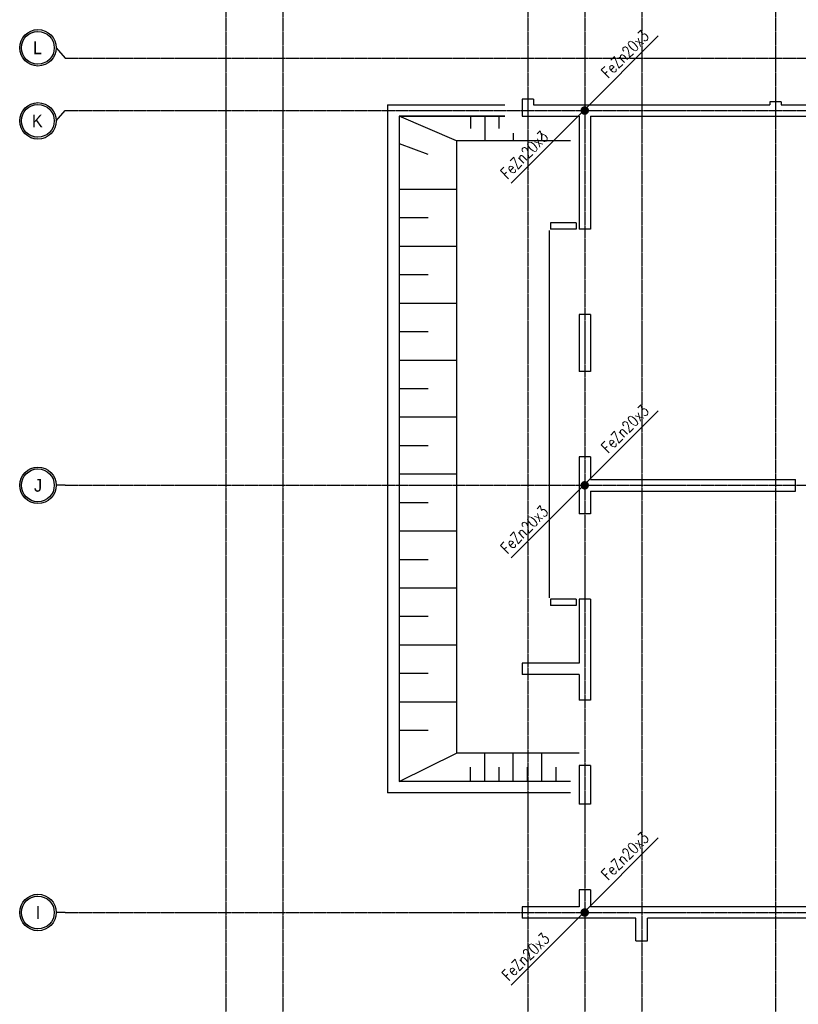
# Model space of a CAD drawing. Extents: x 3880 to 129921, y -116796 to -57711.
# Tile 96 of 110: x 50446 to 51813, y -69284 to -67555. Entities that reach past the tile are written whole.
import ezdxf
from ezdxf.enums import TextEntityAlignment as Align

# ---------------------------------------------------------------- set-up
doc = ezdxf.new("R2010")
doc.units = 0
doc.header["$LTSCALE"] = 2
doc.linetypes.add('CENTER', pattern=[2, 1.25, -0.25, 0.25, -0.25])
doc.layers.get('0').update_dxf_attribs({"color": 101, "linetype": 'CONTINUOUS'})
for name, color, linetype in [('E35', 6, 'CONTINUOUS'), ('E50', 3, 'CONTINUOUS'), ('Os-osie glowne', 1, 'CENTER'), ('Os-osie-opis', 2, 'CONTINUOUS'), ('Sc-beton', 7, 'CONTINUOUS'), ('W-idok', 9, 'CONTINUOUS')]:
    doc.layers.add(name, color=color, linetype=linetype)
doc.styles.add('dwg_opis duży', font='ARIAL.TTF', dxfattribs={"width": 0.9})
doc.styles.add('ROMANS', font='romans', dxfattribs={"width": 0.85})

# ---------------------------------------------------------------- blocks, each defined once
blk = doc.blocks.new('_opis_osi')
blk.add_hatch(color=256).paths.add_polyline_path([(32, -32), (28.8, -32, -1), (-28.8, -32), (-32, -32, 1)])
for radius in [32, 28.8]:
    blk.add_circle((0, -32), radius)
at = {"style": 'dwg_opis duży', "width": 0.9}
blk.add_attdef('AXNAMEV', text='', height=22.4, rotation=90, dxfattribs=at).set_placement((0, -32), align=Align.MIDDLE_CENTER)

msp = doc.modelspace()

# ---------------------------------------------------------------- linework, layer by layer
at = {"layer": 'E35'}
for p, q in [((51566.716, -67583.76), (51437.547, -67712.928)), ((51566.716, -67583.76), (51437.547, -67712.928)), ((51308.379, -67842.096), (51437.547, -67712.928)), ((51308.379, -67842.096), (51437.547, -67712.928)), ((51566.716, -68241.76), (51437.547, -68370.928)), ((51566.716, -68241.76), (51437.547, -68370.928)), ((51308.379, -68500.096), (51437.547, -68370.928)), ((51308.379, -68500.096), (51437.547, -68370.928)), ((51566.716, -68991.76), (51437.547, -69120.928)), ((51566.716, -68991.76), (51437.547, -69120.928)), ((51308.379, -69250.096), (51437.547, -69120.928)), ((51308.379, -69250.096), (51437.547, -69120.928))]:
    msp.add_line(p, q, dxfattribs=at)
at = {"layer": 'E50', "ltscale": 15, "const_width": 7.5}
for points in [[(51437.638, -67718.499, 1), (51437.456, -67711.001, 1)], [(51437.638, -67718.499, 1), (51437.456, -67711.001, 1)], [(51437.638, -68376.499, 1), (51437.456, -68369.001, 1)], [(51437.638, -68376.499, 1), (51437.456, -68369.001, 1)], [(51437.638, -69126.499, 1), (51437.456, -69119.001, 1)]]:
    msp.add_lwpolyline(points, format="xyb", close=True, dxfattribs=at)
at = {"layer": 'Os-osie glowne'}
for points in [[(50807.547, -66440.75), (50807.547, -72417.75)], [(50907.547, -66440.75), (50907.547, -72417.75)], [(51337.547, -66440.75), (51337.547, -72417.75)], [(51437.547, -66440.75), (51437.547, -72417.75)], [(51537.547, -66440.75), (51537.547, -72487.75)], [(51772.547, -66440.75), (51772.547, -72487.75)], [(50525.547, -67622.75), (62792.547, -67622.75)], [(50525.547, -67714.75), (62792.547, -67714.75)], [(50525.547, -68372.75), (62792.547, -68372.75)], [(50525.547, -69122.75), (62792.547, -69122.75)]]:
    msp.add_lwpolyline(points, dxfattribs=at)
at = {"layer": 'Os-osie-opis'}
for points in [[(50509.547, -67604.59), (50525.547, -67622.75)], [(50509.547, -67732.91), (50525.547, -67714.75)], [(50525.547, -68372.75), (50509.547, -68372.75)], [(50525.547, -69122.75), (50509.547, -69122.75)]]:
    msp.add_lwpolyline(points, dxfattribs=at)
at = {"layer": 'Sc-beton'}
for points in [[(51327.547, -67694.75), (51327.547, -67724.75)], [(51347.547, -67694.75), (51327.547, -67694.75)], [(51347.547, -67694.75), (51347.547, -67704.75)], [(51347.547, -67704.75), (51762.547, -67704.75)], [(51762.547, -67699.75), (51762.547, -67704.75)], [(51782.547, -67699.75), (51762.547, -67699.75)], [(51782.547, -67699.75), (51782.547, -67704.75)], [(51782.547, -67704.75), (51967.547, -67704.75)], [(51327.547, -67724.75), (51427.547, -67724.75)], [(51427.547, -67724.75), (51427.547, -67922.75)], [(51447.547, -67724.75), (51447.547, -67922.75)], [(51447.547, -67724.75), (51967.547, -67724.75)], [(51377.547, -67911.75), (51377.547, -67922.75)], [(51422.547, -67911.75), (51377.547, -67911.75)], [(51422.547, -67911.75), (51422.547, -67922.75)], [(51422.547, -67922.75), (51377.547, -67922.75)], [(51447.547, -67922.75), (51427.547, -67922.75)], [(51427.547, -68072.75), (51427.547, -68172.75)], [(51447.547, -68072.75), (51427.547, -68072.75)], [(51447.547, -68072.75), (51447.547, -68172.75)], [(51447.547, -68172.75), (51427.547, -68172.75)], [(51427.547, -68322.75), (51427.547, -68422.75)], [(51447.547, -68322.75), (51427.547, -68322.75)], [(51447.547, -68322.75), (51447.547, -68362.75)], [(51447.547, -68362.75), (51807.547, -68362.75)], [(51807.547, -68382.75), (51807.547, -68362.75)], [(51447.547, -68382.75), (51447.547, -68422.75)], [(51447.547, -68382.75), (51807.547, -68382.75)], [(51447.547, -68422.75), (51427.547, -68422.75)], [(51377.547, -68572.75), (51377.547, -68583.75)], [(51422.547, -68572.75), (51377.547, -68572.75)], [(51422.547, -68572.75), (51422.547, -68583.75)], [(51427.547, -68572.75), (51427.547, -68684.75)], [(51447.547, -68572.75), (51427.547, -68572.75)], [(51447.547, -68572.75), (51447.547, -68749.75)], [(51422.547, -68583.75), (51377.547, -68583.75)], [(51327.547, -68684.75), (51327.547, -68704.75)], [(51427.547, -68684.75), (51327.547, -68684.75)], [(51427.547, -68704.75), (51327.547, -68704.75)], [(51427.547, -68704.75), (51427.547, -68749.75)], [(51447.547, -68749.75), (51427.547, -68749.75)], [(51427.547, -68864.75), (51427.547, -68932.75)], [(51447.547, -68864.75), (51427.547, -68864.75)], [(51447.547, -68864.75), (51447.547, -68932.75)], [(51447.547, -68932.75), (51427.547, -68932.75)], [(51427.547, -69082.75), (51427.547, -69112.75)], [(51447.547, -69082.75), (51427.547, -69082.75)], [(51447.547, -69082.75), (51447.547, -69112.75)], [(51427.547, -69112.75), (51327.547, -69112.75)], [(51327.547, -69112.75), (51327.547, -69132.75)], [(52787.547, -69112.75), (51447.547, -69112.75)], [(51527.547, -69132.75), (51327.547, -69132.75)], [(51527.547, -69172.75), (51527.547, -69132.75)], [(52727.547, -69132.75), (51547.547, -69132.75)], [(51547.547, -69172.75), (51547.547, -69132.75)], [(51527.547, -69172.75), (51547.547, -69172.75)]]:
    msp.add_lwpolyline(points, dxfattribs=at)
at = {"layer": 'W-idok'}
for points in [[(51091.547, -67704.75), (51091.547, -68912.75)], [(51091.547, -67704.75), (51297.547, -67704.75)], [(51212.547, -67767.75), (51111.547, -67724.75)], [(51111.547, -67724.75), (51297.547, -67724.75)], [(51111.547, -67724.75), (51111.547, -68892.75)], [(51297.547, -67724.75), (51112.547, -67724.75)], [(51237.547, -67746.25), (51237.547, -67724.75)], [(51262.547, -67767.75), (51262.547, -67724.75)], [(51287.547, -67746.25), (51287.547, -67724.75)], [(51312.547, -67767.75), (51312.547, -67754.75)], [(51362.547, -67767.75), (51362.547, -67754.75)], [(51162.547, -67792.133), (51112.547, -67773.357)], [(51212.547, -67767.75), (51212.547, -68842.75)], [(51412.547, -67767.75), (51212.547, -67767.75)], [(51112.547, -67852.75), (51212.547, -67852.75)], [(51112.547, -67902.75), (51162.547, -67902.75)], [(51375.547, -68570.25), (51375.547, -67925.25)], [(51112.547, -67952.75), (51212.547, -67952.75)], [(51112.547, -68002.75), (51162.547, -68002.75)], [(51112.547, -68052.75), (51212.547, -68052.75)], [(51112.547, -68102.75), (51162.547, -68102.75)], [(51112.547, -68152.75), (51162.547, -68152.75)], [(51112.547, -68152.75), (51212.547, -68152.75)], [(51112.547, -68202.75), (51162.547, -68202.75)], [(51112.547, -68252.75), (51212.547, -68252.75)], [(51112.547, -68302.75), (51162.547, -68302.75)], [(51112.547, -68352.75), (51212.547, -68352.75)], [(51112.547, -68402.75), (51162.547, -68402.75)], [(51112.547, -68452.75), (51212.547, -68452.75)], [(51112.547, -68502.75), (51162.547, -68502.75)], [(51112.547, -68552.75), (51212.547, -68552.75)], [(51112.547, -68602.75), (51162.547, -68602.75)], [(51112.547, -68652.75), (51212.547, -68652.75)], [(51112.547, -68702.75), (51162.547, -68702.75)], [(51112.547, -68752.75), (51212.547, -68752.75)], [(51112.547, -68802.75), (51162.547, -68802.75)], [(51111.547, -68892.75), (51212.547, -68842.75)], [(51427.547, -68842.75), (51212.547, -68842.75)], [(51261.565, -68842.75), (51261.565, -68892.75)], [(51311.565, -68842.75), (51311.565, -68892.75)], [(51361.565, -68842.75), (51361.565, -68892.75)], [(51236.565, -68867.75), (51236.565, -68892.75)], [(51286.565, -68867.75), (51286.565, -68892.75)], [(51336.565, -68867.75), (51336.565, -68892.75)], [(51386.565, -68867.75), (51386.565, -68892.75)], [(51412.547, -68892.75), (51111.547, -68892.75)], [(51412.547, -68892.75), (51112.547, -68892.75)], [(51412.547, -68912.75), (51091.547, -68912.75)]]:
    msp.add_lwpolyline(points, dxfattribs=at)

# ---------------------------------------------------------------- block references
at = {"layer": 'Os-osie-opis'}
ref = msp.add_blockref('_opis_osi', (50509.547, -67604.59), dxfattribs=dict(at, rotation=270))
ref.add_attrib('AXNAMEV', 'L', dxfattribs={"layer": '0', "height": 22.4, "style": 'dwg_opis duży', "width": 0.9}).set_placement((50476.832, -67604.59), align=Align.MIDDLE_CENTER)
ref = msp.add_blockref('_opis_osi', (50509.547, -67732.91), dxfattribs=dict(at, rotation=270))
ref.add_attrib('AXNAMEV', 'K', dxfattribs={"layer": '0', "height": 22.4, "style": 'dwg_opis duży', "width": 0.9}).set_placement((50476.53, -67732.91), align=Align.MIDDLE_CENTER)
ref = msp.add_blockref('_opis_osi', (50509.547, -68372.75), dxfattribs=dict(at, rotation=270))
ref.add_attrib('AXNAMEV', 'J', dxfattribs={"layer": '0', "height": 22.4, "style": 'dwg_opis duży', "width": 0.9}).set_placement((50477.809, -68372.75), align=Align.MIDDLE_CENTER)
at = {"layer": 'Os-osie-opis', "rotation": 270}
msp.add_blockref('_opis_osi', (50509.547, -69122.75), dxfattribs=at).add_auto_attribs({'AXNAMEV': 'I'})

# ---------------------------------------------------------------- texts
at = {"layer": 'E35', "style": 'ROMANS', "width": 0.8}
for p in [(51478.52, -67659.538), (51478.52, -67659.538), (51301.728, -67836.329), (51301.728, -67836.329), (51478.52, -68317.538), (51478.52, -68317.538), (51301.728, -68494.329), (51301.728, -68494.329), (51478.52, -69067.538), (51478.52, -69067.538), (51303.981, -69244.329)]:
    msp.add_text('FeZn20x3', height=20, rotation=45, dxfattribs=at).set_placement(p)

doc.saveas('drawing.dxf')
